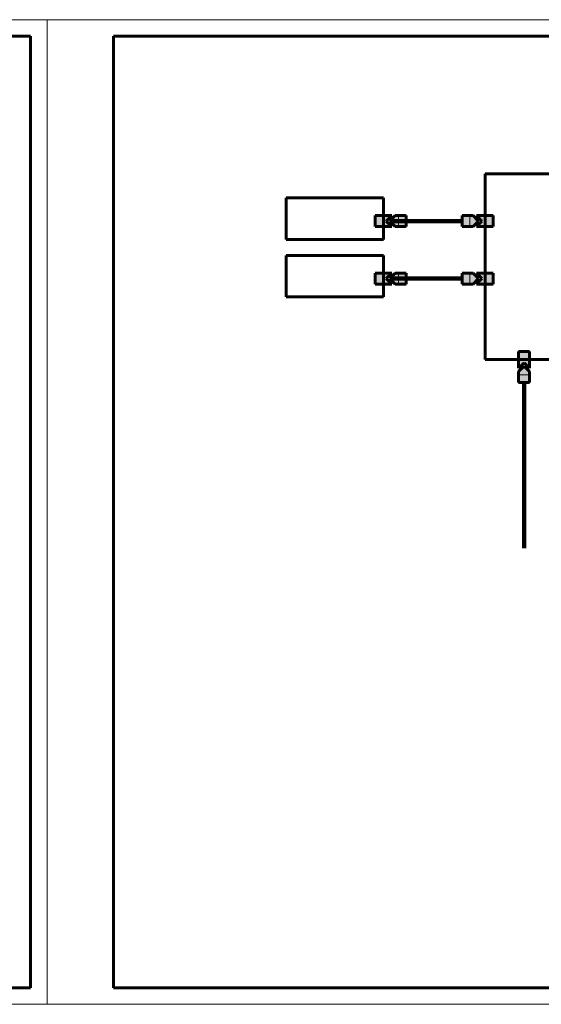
# Model space of a CAD drawing. Header units: millimetres. Extents: x 0 to 1680, y 0 to 297.
# Tile 6 of 12: x 412 to 569, y 0 to 297. Entities that reach past the tile are written whole.
import ezdxf

# ---------------------------------------------------------------- set-up
doc = ezdxf.new("R2010")
doc.units = ezdxf.units.MM
for name, pattern in [('K5LT_AUXILIARY', [0]), ('K5LT_BASIC', [0]), ('K5LT_REINFORCED', [0]), ('K5LT_THIN', [0])]:
    doc.linetypes.add(name, pattern=pattern)
doc.layers.add('Системный слой (1)', color=7, linetype='Continuous', true_color=0x909090)

# ---------------------------------------------------------------- blocks, each defined once
blk = doc.blocks.new('U109')
at = {"layer": 'Системный слой (1)', "color": 5, "linetype": 'K5LT_BASIC', "lineweight": 60, "true_color": 0x0000ff}
for p, q in [((552.19, 250.54), (719.8, 250.54)), ((552.19, 194.54), (552.19, 250.54)), ((719.8, 250.54), (719.8, 194.54)), ((719.8, 194.54), (552.19, 194.54))]:
    blk.add_line(p, q, dxfattribs=at)
blk = doc.blocks.new('U158')
at = {"layer": 'Системный слой (1)', "color": 5, "linetype": 'K5LT_BASIC', "lineweight": 60, "true_color": 0x0000ff}
for p, q in [((492.11, 243.24), (521.51, 243.24)), ((492.11, 230.72), (492.11, 243.24)), ((521.51, 243.24), (521.51, 230.72)), ((521.51, 230.72), (492.11, 230.72))]:
    blk.add_line(p, q, dxfattribs=at)
blk = doc.blocks.new('U159')
at = {"layer": 'Системный слой (1)', "color": 5, "linetype": 'K5LT_BASIC', "lineweight": 60, "true_color": 0x0000ff}
for p, q in [((492.11, 225.91), (521.51, 225.91)), ((492.11, 213.39), (492.11, 225.91)), ((521.51, 225.91), (521.51, 213.39)), ((521.51, 213.39), (492.11, 213.39))]:
    blk.add_line(p, q, dxfattribs=at)
blk = doc.blocks.new('U211')
at = {"layer": 'Системный слой (1)', "true_color": 0xffffff}
blk.add_hatch(color=7, dxfattribs=at).paths.add_polyline_path([(554.52, 217.25), (554.52, 220.58), (549.52, 220.58), (551.19, 218.92), (549.52, 217.25)])
at = {"layer": 'Системный слой (1)', "color": 5, "linetype": 'K5LT_BASIC', "lineweight": 60, "true_color": 0x0000ff}
for p, q in [((554.52, 220.58), (549.52, 220.58)), ((549.52, 220.58), (551.19, 218.92)), ((554.52, 217.25), (554.52, 220.58)), ((551.19, 218.92), (549.52, 217.25)), ((549.52, 217.25), (554.52, 217.25))]:
    blk.add_line(p, q, dxfattribs=at)
at = {"layer": 'Системный слой (1)', "color": 9, "linetype": 'K5LT_AUXILIARY', "lineweight": 18, "true_color": 0xdca5c1}
blk.add_line((552.19, 220.58), (552.19, 217.25), dxfattribs=at)
blk = doc.blocks.new('U212')
at = {"layer": 'Системный слой (1)', "true_color": 0xffffff}
blk.add_hatch(color=7, dxfattribs=at).paths.add_polyline_path([(550.17, 218.92), (548.51, 220.58), (545.17, 220.58), (545.17, 217.25), (548.51, 217.25)])
at = {"layer": 'Системный слой (1)', "color": 5, "linetype": 'K5LT_BASIC', "lineweight": 60, "true_color": 0x0000ff}
for p, q in [((548.51, 220.58), (545.17, 220.58)), ((545.17, 220.58), (545.17, 217.25)), ((550.17, 218.92), (548.51, 220.58)), ((545.17, 217.25), (548.51, 217.25)), ((548.51, 217.25), (550.17, 218.92))]:
    blk.add_line(p, q, dxfattribs=at)
at = {"layer": 'Системный слой (1)', "color": 9, "linetype": 'K5LT_AUXILIARY', "lineweight": 18, "true_color": 0xdca5c1}
blk.add_line((547.51, 220.58), (547.51, 217.25), dxfattribs=at)
blk = doc.blocks.new('U213')
at = {"layer": 'Системный слой (1)', "true_color": 0xffffff}
blk.add_hatch(color=7, dxfattribs=at).paths.add_polyline_path([(565.55, 191.88), (565.55, 196.88), (562.22, 196.88), (562.22, 191.88), (563.89, 193.54)])
at = {"layer": 'Системный слой (1)', "color": 5, "linetype": 'K5LT_BASIC', "lineweight": 60, "true_color": 0x0000ff}
for p, q in [((562.22, 196.88), (562.22, 191.88)), ((565.55, 196.88), (562.22, 196.88)), ((565.55, 191.88), (565.55, 196.88)), ((562.22, 191.88), (563.89, 193.54)), ((563.89, 193.54), (565.55, 191.88))]:
    blk.add_line(p, q, dxfattribs=at)
at = {"layer": 'Системный слой (1)', "color": 9, "linetype": 'K5LT_AUXILIARY', "lineweight": 18, "true_color": 0xdca5c1}
blk.add_line((562.22, 194.54), (565.55, 194.54), dxfattribs=at)
blk = doc.blocks.new('U214')
at = {"layer": 'Системный слой (1)', "true_color": 0xffffff}
blk.add_hatch(color=7, dxfattribs=at).paths.add_polyline_path([(565.55, 187.53), (565.55, 190.86), (563.89, 192.53), (562.22, 190.86), (562.22, 187.53)])
at = {"layer": 'Системный слой (1)', "color": 5, "linetype": 'K5LT_BASIC', "lineweight": 60, "true_color": 0x0000ff}
for p, q in [((563.89, 192.53), (562.22, 190.86)), ((562.22, 190.86), (562.22, 187.53)), ((565.55, 190.86), (563.89, 192.53)), ((565.55, 187.53), (565.55, 190.86)), ((562.22, 187.53), (565.55, 187.53))]:
    blk.add_line(p, q, dxfattribs=at)
at = {"layer": 'Системный слой (1)', "color": 9, "linetype": 'K5LT_AUXILIARY', "lineweight": 18, "true_color": 0xdca5c1}
blk.add_line((562.22, 189.86), (565.55, 189.86), dxfattribs=at)
blk = doc.blocks.new('U218')
at = {"layer": 'Системный слой (1)', "true_color": 0xffffff}
blk.add_hatch(color=7, dxfattribs=at).paths.add_polyline_path([(554.52, 234.58), (554.52, 237.92), (549.52, 237.92), (551.19, 236.25), (549.52, 234.58)])
at = {"layer": 'Системный слой (1)', "color": 5, "linetype": 'K5LT_BASIC', "lineweight": 60, "true_color": 0x0000ff}
for p, q in [((554.52, 237.92), (549.52, 237.92)), ((549.52, 237.92), (551.19, 236.25)), ((554.52, 234.58), (554.52, 237.92)), ((551.19, 236.25), (549.52, 234.58)), ((549.52, 234.58), (554.52, 234.58))]:
    blk.add_line(p, q, dxfattribs=at)
at = {"layer": 'Системный слой (1)', "color": 9, "linetype": 'K5LT_AUXILIARY', "lineweight": 18, "true_color": 0xdca5c1}
blk.add_line((552.19, 237.92), (552.19, 234.58), dxfattribs=at)
blk = doc.blocks.new('U219')
at = {"layer": 'Системный слой (1)', "true_color": 0xffffff}
blk.add_hatch(color=7, dxfattribs=at).paths.add_polyline_path([(550.17, 236.25), (548.51, 237.92), (545.17, 237.92), (545.17, 234.58), (548.51, 234.58)])
at = {"layer": 'Системный слой (1)', "color": 5, "linetype": 'K5LT_BASIC', "lineweight": 60, "true_color": 0x0000ff}
for p, q in [((548.51, 237.92), (545.17, 237.92)), ((545.17, 237.92), (545.17, 234.58)), ((550.17, 236.25), (548.51, 237.92)), ((548.51, 234.58), (550.17, 236.25)), ((545.17, 234.58), (548.51, 234.58))]:
    blk.add_line(p, q, dxfattribs=at)
at = {"layer": 'Системный слой (1)', "color": 9, "linetype": 'K5LT_AUXILIARY', "lineweight": 18, "true_color": 0xdca5c1}
blk.add_line((547.51, 237.92), (547.51, 234.58), dxfattribs=at)
blk = doc.blocks.new('U220')
at = {"layer": 'Системный слой (1)', "true_color": 0xffffff}
blk.add_hatch(color=7, dxfattribs=at).paths.add_polyline_path([(528.35, 234.58), (528.35, 237.92), (525.02, 237.92), (523.35, 236.25), (525.02, 234.58)])
at = {"layer": 'Системный слой (1)', "color": 5, "linetype": 'K5LT_BASIC', "lineweight": 60, "true_color": 0x0000ff}
for p, q in [((525.02, 237.92), (523.35, 236.25)), ((528.35, 237.92), (525.02, 237.92)), ((528.35, 234.58), (528.35, 237.92)), ((523.35, 236.25), (525.02, 234.58)), ((525.02, 234.58), (528.35, 234.58))]:
    blk.add_line(p, q, dxfattribs=at)
at = {"layer": 'Системный слой (1)', "color": 9, "linetype": 'K5LT_AUXILIARY', "lineweight": 18, "true_color": 0xdca5c1}
blk.add_line((526.02, 234.58), (526.02, 237.92), dxfattribs=at)
blk = doc.blocks.new('U221')
at = {"layer": 'Системный слой (1)', "true_color": 0xffffff}
blk.add_hatch(color=7, dxfattribs=at).paths.add_polyline_path([(524, 234.58), (522.34, 236.25), (524, 237.92), (519, 237.92), (519, 234.58)])
at = {"layer": 'Системный слой (1)', "color": 5, "linetype": 'K5LT_BASIC', "lineweight": 60, "true_color": 0x0000ff}
for p, q in [((524, 237.92), (519, 237.92)), ((519, 237.92), (519, 234.58)), ((522.34, 236.25), (524, 237.92)), ((524, 234.58), (522.34, 236.25)), ((519, 234.58), (524, 234.58))]:
    blk.add_line(p, q, dxfattribs=at)
at = {"layer": 'Системный слой (1)', "color": 9, "linetype": 'K5LT_AUXILIARY', "lineweight": 18, "true_color": 0xdca5c1}
blk.add_line((521.34, 234.58), (521.34, 237.92), dxfattribs=at)
blk = doc.blocks.new('U222')
at = {"layer": 'Системный слой (1)', "true_color": 0xffffff}
blk.add_hatch(color=7, dxfattribs=at).paths.add_polyline_path([(528.35, 217.25), (528.35, 220.58), (525.02, 220.58), (523.35, 218.92), (525.02, 217.25)])
at = {"layer": 'Системный слой (1)', "color": 5, "linetype": 'K5LT_BASIC', "lineweight": 60, "true_color": 0x0000ff}
for p, q in [((525.02, 220.58), (523.35, 218.92)), ((528.35, 220.58), (525.02, 220.58)), ((528.35, 217.25), (528.35, 220.58)), ((523.35, 218.92), (525.02, 217.25)), ((525.02, 217.25), (528.35, 217.25))]:
    blk.add_line(p, q, dxfattribs=at)
at = {"layer": 'Системный слой (1)', "color": 9, "linetype": 'K5LT_AUXILIARY', "lineweight": 18, "true_color": 0xdca5c1}
blk.add_line((526.02, 217.25), (526.02, 220.58), dxfattribs=at)
blk = doc.blocks.new('U223')
at = {"layer": 'Системный слой (1)', "true_color": 0xffffff}
blk.add_hatch(color=7, dxfattribs=at).paths.add_polyline_path([(524, 217.25), (522.34, 218.92), (524, 220.58), (519, 220.58), (519, 217.25)])
at = {"layer": 'Системный слой (1)', "color": 5, "linetype": 'K5LT_BASIC', "lineweight": 60, "true_color": 0x0000ff}
for p, q in [((524, 220.58), (519, 220.58)), ((519, 220.58), (519, 217.25)), ((522.34, 218.92), (524, 220.58)), ((519, 217.25), (524, 217.25)), ((524, 217.25), (522.34, 218.92))]:
    blk.add_line(p, q, dxfattribs=at)
at = {"layer": 'Системный слой (1)', "color": 9, "linetype": 'K5LT_AUXILIARY', "lineweight": 18, "true_color": 0xdca5c1}
blk.add_line((521.34, 217.25), (521.34, 220.58), dxfattribs=at)
blk = doc.blocks.new('U268')
at = {"color": 7, "linetype": 'K5LT_THIN', "lineweight": 18}
for p, q in [((0, 297), (420, 297)), ((420, 297), (420, 0)), ((420, 0), (0, 0))]:
    blk.add_line(p, q, dxfattribs=at)
at = {"color": 5, "linetype": 'K5LT_BASIC', "lineweight": 60, "true_color": 0x0000ff}
for p, q in [((20, 292), (415, 292)), ((415, 292), (415, 5)), ((415, 5), (20, 5))]:
    blk.add_line(p, q, dxfattribs=at)
blk = doc.blocks.new('U269')
at = {"color": 7, "linetype": 'K5LT_THIN', "lineweight": 18}
for p, q in [((420, 0), (420, 297)), ((420, 297), (840, 297)), ((840, 0), (420, 0))]:
    blk.add_line(p, q, dxfattribs=at)
at = {"color": 5, "linetype": 'K5LT_BASIC', "lineweight": 60, "true_color": 0x0000ff}
for p, q in [((440, 5), (440, 292)), ((440, 292), (835, 292)), ((835, 5), (440, 5))]:
    blk.add_line(p, q, dxfattribs=at)

msp = doc.modelspace()

# ---------------------------------------------------------------- linework, layer by layer
at = {"layer": 'Системный слой (1)', "color": 134, "linetype": 'K5LT_REINFORCED', "lineweight": 100, "true_color": 0x009696}
for p, q in [((545.17, 236.25), (524.17, 236.25)), ((545.17, 218.92), (524.17, 218.92)), ((563.89, 187.53), (563.89, 137.59))]:
    msp.add_line(p, q, dxfattribs=at)

# ---------------------------------------------------------------- block references
for name in ['U268', 'U269']:
    msp.add_blockref(name, (0, 0))
at = {"layer": 'Системный слой (1)'}
for name in ['U109', 'U158', 'U221', 'U220', 'U219', 'U218', 'U159', 'U223', 'U222', 'U212', 'U211', 'U213', 'U214']:
    msp.add_blockref(name, (0, 0), dxfattribs=at)

doc.saveas('drawing.dxf')
